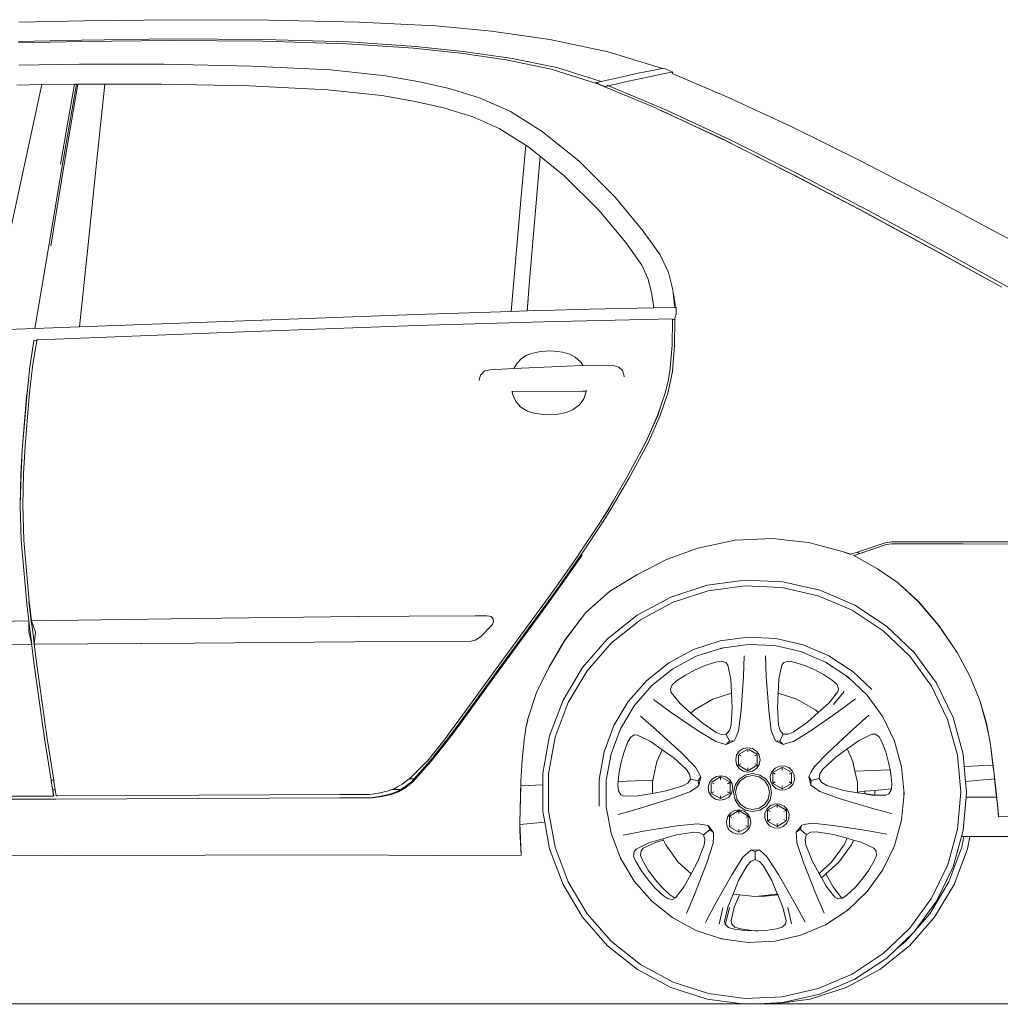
# Model space of a CAD drawing. Header units: inches. Extents: x 1987 to 3775, y 142 to 1299.
# Tile 27 of 50: x 2553 to 2613, y 1212 to 1272. Entities that reach past the tile are written whole.
import ezdxf

# ---------------------------------------------------------------- set-up
doc = ezdxf.new("R2010")
doc.units = ezdxf.units.IN
doc.header["$MEASUREMENT"] = 0
doc.layers.add('CAR', color=173, linetype='Continuous', lineweight=13)

# ---------------------------------------------------------------- blocks, each defined once
blk = doc.blocks.new('A$C476D423A')
at = {"layer": 'CAR'}
for p, q in [((8.727, 60.198), (4.7, 60.109)), ((14.224, 60.261), (8.727, 60.198)), ((20.022, 60.241), (14.224, 60.261)), ((25.549, 60.119), (20.022, 60.241)), ((30.234, 59.876), (25.549, 60.119)), ((33.653, 59.554), (30.234, 59.876)), ((14.042, 59.088), (8.567, 59.016)), ((19.71, 59.054), (14.042, 59.088)), ((37.212, 59.05), (33.653, 59.554)), ((8.567, 59.016), (4.675, 58.931)), ((4.684, 58.837), (8.567, 58.918)), ((8.567, 58.918), (14.024, 58.988)), ((14.024, 58.988), (19.653, 58.948)), ((19.653, 58.948), (24.816, 58.793)), ((24.913, 58.905), (19.71, 59.054)), ((24.816, 58.793), (28.874, 58.516)), ((28.994, 58.63), (24.913, 58.905)), ((28.874, 58.516), (31.757, 58.205)), ((31.919, 58.317), (28.994, 58.63)), ((40.784, 58.299), (37.212, 59.05)), ((31.757, 58.205), (34.552, 57.813)), ((34.805, 57.916), (31.919, 58.317)), ((37.655, 57.326), (34.805, 57.916)), ((44.125, 57.271), (40.784, 58.299)), ((8.428, 57.537), (4.719, 57.477)), ((13.612, 57.535), (8.428, 57.537)), ((18.959, 57.42), (13.612, 57.535)), ((23.778, 57.182), (18.959, 57.42)), ((34.552, 57.813), (37.311, 57.231)), ((40.363, 56.478), (37.655, 57.326)), ((44.125, 57.271), (44.193, 57.284)), ((44.193, 57.284), (44.748, 57.054)), ((23.778, 57.182), (23.78, 57.182)), ((27.178, 56.822), (23.78, 57.182)), ((27.26, 56.808), (27.178, 56.822)), ((27.26, 56.808), (29.136, 56.475)), ((37.311, 57.231), (40.082, 56.356)), ((40.363, 56.478), (41.482, 56.731)), ((41.482, 56.731), (42.639, 56.979)), ((43.201, 56.751), (42.042, 56.503)), ((42.639, 56.979), (43.49, 57.151)), ((44.049, 56.922), (43.201, 56.751)), ((43.49, 57.151), (44.015, 57.251)), ((44.015, 57.251), (44.125, 57.271)), ((44.571, 57.022), (44.049, 56.922)), ((44.748, 57.054), (44.571, 57.022)), ((44.748, 57.054), (44.708, 56.959)), ((48.156, 55.506), (44.708, 56.959)), ((4.575, 56.26), (6.121, 56.286)), ((5.048, 51.377), (6.121, 56.286)), ((6.121, 56.286), (8.114, 56.32)), ((7.258, 51.405), (8.114, 56.32)), ((7.382, 51.408), (8.228, 56.321)), ((7.486, 51.41), (8.319, 56.321)), ((8.114, 56.32), (8.125, 56.32)), ((8.228, 56.321), (8.125, 56.32)), ((8.228, 56.321), (8.319, 56.321)), ((8.319, 56.321), (8.319, 56.322)), ((8.319, 56.321), (9.975, 56.32)), ((9.975, 56.32), (9.461, 51.468)), ((13.433, 56.318), (9.975, 56.32)), ((18.81, 56.202), (13.433, 56.318)), ((23.62, 55.97), (18.81, 56.202)), ((29.23, 56.454), (29.136, 56.475)), ((29.23, 56.454), (31.057, 56.053)), ((40.026, 56.376), (40.036, 56.404)), ((40.036, 56.404), (40.363, 56.478)), ((40.036, 56.404), (40.073, 56.389)), ((40.073, 56.389), (40.128, 56.366)), ((40.082, 56.356), (40.128, 56.366)), ((40.133, 56.334), (40.082, 56.356)), ((40.128, 56.366), (40.184, 56.343)), ((40.199, 56.307), (40.133, 56.334)), ((40.184, 56.343), (40.25, 56.316)), ((40.25, 56.316), (40.199, 56.307)), ((40.381, 56.231), (40.199, 56.307)), ((40.25, 56.316), (40.428, 56.242)), ((40.381, 56.231), (40.428, 56.242)), ((40.581, 56.149), (40.381, 56.231)), ((40.428, 56.242), (40.549, 56.192)), ((40.524, 56.186), (40.549, 56.192)), ((40.585, 56.16), (40.524, 56.186)), ((40.549, 56.192), (40.59, 56.175)), ((40.585, 56.16), (40.581, 56.149)), ((40.733, 56.086), (40.581, 56.149)), ((40.59, 56.175), (40.585, 56.16)), ((40.737, 56.096), (40.586, 56.16)), ((40.784, 56.219), (40.59, 56.175)), ((42.617, 55.305), (40.733, 56.086)), ((40.737, 56.235), (40.751, 56.237)), ((42.617, 55.305), (40.737, 56.096)), ((40.751, 56.237), (40.751, 56.238)), ((40.751, 56.238), (40.766, 56.231)), ((40.766, 56.231), (40.792, 56.22)), ((40.792, 56.22), (40.793, 56.221)), ((42.042, 56.503), (40.793, 56.221)), ((40.793, 56.221), (40.906, 56.173)), ((40.906, 56.173), (44.321, 54.741)), ((23.62, 55.97), (26.925, 55.629)), ((26.925, 55.629), (28.871, 55.279)), ((32.903, 55.482), (31.057, 56.053)), ((34.764, 54.66), (32.903, 55.482)), ((52.038, 53.706), (48.156, 55.506)), ((28.871, 55.279), (30.732, 54.864)), ((43.687, 54.862), (42.617, 55.305)), ((30.732, 54.864), (32.028, 54.463)), ((32.028, 54.463), (32.458, 54.331)), ((32.458, 54.331), (34.125, 53.6)), ((34.81, 54.631), (34.764, 54.66)), ((34.81, 54.631), (36.742, 53.425)), ((43.837, 54.792), (43.687, 54.862)), ((44.086, 54.688), (43.837, 54.792)), ((47.681, 52.998), (43.837, 54.792)), ((48.005, 52.85), (44.086, 54.688)), ((44.321, 54.741), (48.257, 52.904)), ((56.247, 51.622), (52.038, 53.706)), ((34.125, 53.6), (35.943, 52.455)), ((36.743, 53.423), (36.742, 53.425)), ((36.743, 53.423), (36.77, 53.402)), ((36.77, 53.402), (38.986, 51.611)), ((35.74, 52.577), (35.451, 49.215)), ((35.74, 52.579), (35.74, 52.577)), ((35.943, 52.455), (38.069, 50.728)), ((51.953, 50.853), (47.681, 52.998)), ((52.18, 50.751), (48.005, 52.85)), ((48.257, 52.904), (52.453, 50.807)), ((36.622, 51.898), (36.001, 44.513)), ((36.622, 51.898), (36.622, 51.9)), ((3.974, 46.347), (5.048, 51.377)), ((6.536, 46.414), (7.382, 51.408)), ((6.664, 46.418), (7.486, 51.41)), ((9.461, 51.468), (8.945, 46.498)), ((38.986, 51.611), (41.223, 49.387)), ((60.742, 49.293), (56.247, 51.622)), ((38.069, 50.728), (40.218, 48.596)), ((56.177, 48.633), (51.953, 50.853)), ((56.509, 48.472), (52.18, 50.751)), ((52.453, 50.807), (56.803, 48.53)), ((34.846, 42.399), (35.451, 49.215)), ((40.218, 48.596), (39.664, 49.144)), ((42.94, 47.32), (41.223, 49.387)), ((65.48, 46.756), (60.742, 49.293)), ((40.218, 48.596), (41.87, 46.616)), ((60.459, 46.316), (56.177, 48.633)), ((60.892, 46.092), (56.509, 48.472)), ((56.803, 48.53), (61.203, 46.15)), ((42.94, 47.32), (43.97, 45.858)), ((8.945, 46.498), (8.428, 41.448)), ((41.87, 46.616), (41.872, 46.614)), ((41.872, 46.614), (42.855, 45.221)), ((5.69, 41.346), (6.536, 46.414)), ((44.06, 45.669), (43.97, 45.858)), ((44.313, 45.133), (43.97, 45.858)), ((64.706, 43.979), (60.459, 46.316)), ((64.706, 43.979), (60.892, 46.092)), ((61.203, 46.15), (65.546, 43.748)), ((42.855, 45.221), (43.231, 44.381)), ((44.313, 45.133), (44.483, 44.773)), ((44.483, 44.773), (44.755, 43.717)), ((35.826, 42.431), (36.001, 44.513)), ((43.231, 44.381), (43.471, 43.458)), ((43.471, 43.458), (43.585, 42.615)), ((44.778, 43.519), (44.755, 43.717)), ((44.778, 43.519), (44.778, 43.517)), ((44.778, 43.517), (44.786, 43.484)), ((44.879, 42.642), (44.778, 43.517)), ((44.786, 43.484), (44.805, 43.363)), ((64.904, 43.874), (64.706, 43.979)), ((35.826, 42.431), (35.885, 43.125)), ((44.89, 42.813), (44.805, 43.363)), ((44.805, 43.363), (44.882, 42.654)), ((44.891, 42.809), (44.89, 42.813)), ((44.891, 42.809), (44.89, 42.804)), ((17.371, 41.781), (29.043, 42.208)), ((34.846, 42.399), (29.043, 42.208)), ((35.826, 42.431), (34.846, 42.399)), ((36.816, 42.464), (35.826, 42.431)), ((36.816, 42.464), (39.658, 42.531)), ((43.585, 42.615), (39.658, 42.531)), ((44.879, 42.642), (43.585, 42.615)), ((44.884, 42.642), (44.879, 42.642)), ((44.89, 42.804), (44.882, 42.654)), ((44.882, 42.654), (44.884, 42.642)), ((44.884, 42.642), (44.887, 42.642)), ((44.896, 42.642), (44.887, 42.642)), ((44.89, 42.804), (44.896, 42.642)), ((44.947, 42.643), (44.896, 42.642)), ((44.946, 42.242), (44.949, 42.644)), ((44.946, 42.242), (44.947, 42.237)), ((44.947, 42.237), (44.946, 42.234)), ((44.946, 42.214), (44.946, 42.234)), ((44.949, 42.644), (44.947, 42.643)), ((17.366, 41.781), (8.428, 41.448)), ((17.371, 41.781), (17.366, 41.781)), ((36.828, 41.77), (29.046, 41.537)), ((44.723, 41.946), (36.828, 41.77)), ((44.722, 41.899), (44.703, 40.311)), ((44.722, 41.899), (44.723, 41.946)), ((44.722, 41.899), (44.882, 41.903)), ((44.863, 40.319), (44.882, 41.903)), ((44.882, 41.903), (44.883, 41.954)), ((44.937, 42.196), (44.883, 41.954)), ((2.9, 41.242), (5.69, 41.346)), ((8.428, 41.448), (5.69, 41.346)), ((17.378, 41.098), (5.883, 40.649)), ((29.046, 41.537), (17.378, 41.098)), ((5.621, 40.603), (5.383, 39.009)), ((5.541, 39.005), (5.796, 40.61)), ((5.621, 40.603), (5.628, 40.648)), ((5.621, 40.603), (5.796, 40.61)), ((5.628, 40.648), (5.626, 40.648)), ((5.796, 40.61), (5.803, 40.649)), ((5.883, 40.649), (5.803, 40.649)), ((35.766, 39.69), (36.087, 39.826)), ((36.087, 39.826), (36.646, 39.945)), ((36.646, 39.945), (37.275, 39.977)), ((37.275, 39.977), (38.008, 39.907)), ((38.008, 39.907), (38.438, 39.772)), ((44.703, 40.309), (44.57, 38.741)), ((44.703, 40.309), (44.703, 40.311)), ((44.73, 38.749), (44.863, 40.319)), ((35.018, 38.895), (35.211, 39.225)), ((35.211, 39.225), (35.493, 39.523)), ((35.493, 39.523), (35.766, 39.69)), ((38.438, 39.772), (38.769, 39.587)), ((38.769, 39.587), (39.114, 39.294)), ((39.114, 39.294), (39.241, 39.09)), ((5.183, 37.189), (5.383, 39.009)), ((5.205, 37.405), (5.381, 39.001)), ((5.365, 37.409), (5.541, 39.005)), ((5.381, 39.001), (5.383, 39.009)), ((32.969, 38.499), (33.203, 38.73)), ((33.203, 38.73), (33.538, 38.826)), ((33.538, 38.826), (35.018, 38.895)), ((35.018, 38.895), (39.194, 39.091)), ((39.194, 39.091), (39.241, 39.09)), ((39.241, 39.09), (41.171, 39.067)), ((41.171, 39.067), (41.438, 38.994)), ((41.438, 38.994), (41.671, 38.773)), ((41.671, 38.773), (41.773, 38.434)), ((44.533, 38.532), (44.57, 38.741)), ((44.533, 38.532), (44.571, 38.737)), ((44.571, 38.737), (44.57, 38.741)), ((44.73, 38.749), (44.637, 38.228)), ((32.894, 38.207), (32.969, 38.499)), ((32.894, 38.207), (32.894, 38.174)), ((41.772, 38.389), (41.773, 38.434)), ((44.283, 37.386), (44.477, 38.22)), ((44.443, 37.394), (44.637, 38.228)), ((44.477, 38.22), (44.533, 38.532)), ((5.179, 37.185), (5.205, 37.405)), ((5.339, 37.189), (5.365, 37.409)), ((34.911, 37.517), (34.912, 37.517)), ((34.943, 37.341), (34.912, 37.517)), ((34.945, 37.492), (39.24, 37.506)), ((39.24, 37.506), (39.437, 37.52)), ((39.47, 37.551), (39.299, 37.055)), ((43.977, 36.031), (44.443, 37.394)), ((44.283, 37.386), (44.042, 36.68)), ((4.924, 34.157), (5.183, 37.189)), ((4.924, 34.157), (5.158, 36.948)), ((5.084, 34.161), (5.318, 36.952)), ((5.158, 36.948), (5.179, 37.185)), ((5.318, 36.952), (5.339, 37.189)), ((35.147, 36.887), (34.943, 37.341)), ((35.449, 36.539), (35.147, 36.887)), ((39.299, 37.055), (39.038, 36.669)), ((35.857, 36.295), (35.449, 36.539)), ((36.245, 36.166), (35.857, 36.295)), ((38.232, 36.214), (37.719, 36.099)), ((38.654, 36.388), (38.232, 36.214)), ((39.038, 36.669), (38.654, 36.388)), ((43.817, 36.023), (44.042, 36.68)), ((43.823, 36.029), (44.042, 36.68)), ((36.69, 36.103), (36.245, 36.166)), ((37.241, 36.064), (36.69, 36.103)), ((37.719, 36.099), (37.241, 36.064)), ((43.078, 34.349), (43.817, 36.023)), ((43.079, 34.345), (43.823, 36.029)), ((43.238, 34.357), (43.977, 36.031)), ((4.833, 32.462), (4.913, 33.938)), ((4.843, 32.489), (4.913, 33.938)), ((4.924, 34.157), (4.913, 33.938)), ((4.993, 32.466), (5.084, 34.161)), ((41.894, 32.162), (43.078, 34.349)), ((41.894, 32.162), (43.079, 34.345)), ((42.054, 32.17), (43.238, 34.357)), ((4.792, 30.521), (4.843, 32.489)), ((4.792, 30.521), (4.833, 32.462)), ((4.952, 30.525), (4.993, 32.466)), ((40.959, 30.284), (42.054, 32.17)), ((41.894, 32.162), (41.114, 30.818)), ((40.799, 30.276), (41.114, 30.818)), ((40.803, 30.277), (41.114, 30.818)), ((4.843, 28.394), (4.792, 30.521)), ((5.003, 28.398), (4.952, 30.525)), ((40.424, 29.676), (40.803, 30.277)), ((40.424, 29.676), (40.799, 30.276)), ((40.529, 29.596), (40.959, 30.284)), ((40.367, 29.585), (38.963, 27.468)), ((39.123, 27.476), (40.529, 29.596)), ((40.367, 29.585), (40.369, 29.588)), ((40.369, 29.588), (40.424, 29.676)), ((4.843, 28.389), (4.843, 28.394)), ((4.843, 28.389), (5.189, 24.502)), ((5.336, 24.653), (5.003, 28.398)), ((46.274, 27.909), (48.563, 28.385)), ((46.275, 27.905), (48.563, 28.385)), ((48.563, 28.385), (50.883, 28.489)), ((48.563, 28.385), (48.566, 28.387)), ((48.566, 28.387), (50.883, 28.489)), ((50.883, 28.489), (50.885, 28.49)), ((50.883, 28.489), (51.919, 28.371)), ((50.885, 28.49), (51.919, 28.371)), ((51.919, 28.371), (53.058, 28.24)), ((44.358, 27.204), (46.274, 27.909)), ((44.358, 27.204), (46.275, 27.905)), ((53.058, 28.24), (55.056, 27.718)), ((57.821, 28.12), (55.852, 27.453)), ((57.757, 28.224), (56.051, 27.659)), ((57.815, 28.133), (56.226, 27.582)), ((57.757, 28.224), (58.171, 28.289)), ((58.167, 28.173), (57.815, 28.133)), ((58.171, 28.169), (57.821, 28.12)), ((62.535, 28.169), (58.167, 28.173)), ((68.663, 28.293), (58.171, 28.289)), ((62.535, 28.169), (58.171, 28.169)), ((66.909, 28.15), (62.535, 28.169)), ((66.907, 28.153), (62.535, 28.169)), ((38.959, 27.461), (37.5, 25.388)), ((37.66, 25.396), (39.123, 27.476)), ((39.203, 27.476), (37.74, 25.396)), ((38.959, 27.461), (38.962, 27.466)), ((38.962, 27.466), (38.963, 27.468)), ((42.543, 26.264), (44.355, 27.201)), ((44.355, 27.201), (44.358, 27.204)), ((55.056, 27.718), (55.642, 27.524)), ((55.056, 27.718), (55.643, 27.521)), ((55.642, 27.524), (56.032, 27.653)), ((55.643, 27.521), (55.642, 27.524)), ((55.826, 27.444), (55.823, 27.469)), ((55.823, 27.469), (55.852, 27.453)), ((55.852, 27.453), (55.826, 27.444)), ((55.827, 27.441), (55.826, 27.444)), ((55.826, 27.444), (55.829, 27.442)), ((55.829, 27.442), (55.827, 27.441)), ((55.829, 27.442), (57.285, 26.642)), ((56.209, 27.576), (55.852, 27.453)), ((56.032, 27.653), (56.048, 27.658)), ((56.032, 27.653), (56.209, 27.576)), ((56.051, 27.659), (56.048, 27.658)), ((56.048, 27.658), (56.223, 27.581)), ((56.226, 27.582), (56.051, 27.659)), ((56.223, 27.581), (56.209, 27.576)), ((56.226, 27.582), (56.223, 27.581)), ((57.285, 26.642), (58.506, 25.804)), ((40.878, 25.238), (42.543, 26.264)), ((49.155, 25.945), (46.845, 25.631)), ((51.483, 25.841), (49.155, 25.945)), ((36.405, 23.87), (37.5, 25.388)), ((36.565, 23.878), (37.66, 25.396)), ((37.74, 25.396), (36.645, 23.878)), ((46.845, 25.631), (44.629, 24.91)), ((46.923, 25.288), (49.17, 25.593)), ((49.17, 25.593), (51.435, 25.492)), ((51.435, 25.492), (53.646, 24.988)), ((53.755, 25.323), (51.483, 25.841)), ((55.899, 24.408), (53.755, 25.323)), ((58.506, 25.804), (58.643, 25.68)), ((58.643, 25.68), (59.803, 24.609)), ((58.643, 25.68), (59.813, 24.619)), ((39.419, 23.969), (40.878, 25.238)), ((44.629, 24.91), (42.576, 23.805)), ((44.767, 24.587), (46.923, 25.288)), ((53.646, 24.988), (55.731, 24.098)), ((5.316, 23.449), (5.189, 24.502)), ((5.309, 24.653), (5.306, 24.653)), ((5.481, 23.24), (5.306, 24.653)), ((5.346, 24.542), (5.309, 24.653)), ((5.309, 24.653), (5.336, 24.653)), ((5.346, 24.542), (5.336, 24.653)), ((5.349, 24.506), (5.346, 24.542)), ((5.477, 23.449), (5.349, 24.506)), ((42.77, 23.512), (44.767, 24.587)), ((57.844, 23.124), (55.899, 24.408)), ((59.803, 24.609), (61.043, 23.149)), ((59.813, 24.619), (61.049, 23.166)), ((15.467, 23.601), (5.477, 23.449)), ((15.468, 23.599), (5.477, 23.449)), ((25.475, 23.721), (15.467, 23.601)), ((25.471, 23.72), (15.468, 23.599)), ((28.599, 23.739), (25.471, 23.72)), ((28.599, 23.739), (25.475, 23.721)), ((32.646, 23.763), (28.599, 23.739)), ((33.363, 23.759), (32.646, 23.763)), ((33.363, 23.761), (32.646, 23.763)), ((33.513, 23.738), (33.363, 23.761)), ((33.513, 23.738), (33.363, 23.759)), ((33.513, 23.738), (33.521, 23.737)), ((33.626, 23.722), (33.521, 23.737)), ((33.737, 23.61), (33.626, 23.722)), ((33.762, 23.406), (33.737, 23.61)), ((33.771, 23.409), (33.75, 23.539)), ((34.263, 20.961), (36.405, 23.87)), ((34.423, 20.969), (36.565, 23.878)), ((36.645, 23.878), (34.503, 20.969)), ((38.121, 22.249), (39.417, 23.969)), ((38.121, 22.249), (39.419, 23.969)), ((38.131, 22.249), (39.419, 23.969)), ((39.419, 23.969), (39.417, 23.969)), ((42.576, 23.805), (40.754, 22.352)), ((55.731, 24.098), (57.624, 22.849)), ((5.315, 23.449), (-11.157, 23.193)), ((5.316, 23.449), (5.315, 23.449)), ((5.316, 23.449), (5.395, 22.798)), ((5.317, 23.398), (5.316, 23.449)), ((5.321, 22.754), (5.317, 23.398)), ((5.475, 23.449), (5.477, 23.449)), ((5.475, 23.449), (5.49, 23.322)), ((5.477, 23.449), (5.714, 22.749)), ((5.48, 23.233), (5.481, 23.24)), ((5.482, 23.229), (5.48, 23.233)), ((5.483, 23.233), (5.481, 23.24)), ((5.482, 23.229), (5.483, 23.233)), ((5.502, 23.229), (5.482, 23.229)), ((5.483, 23.233), (5.49, 23.322)), ((5.501, 23.233), (5.483, 23.233)), ((5.49, 23.322), (5.501, 23.233)), ((5.501, 23.233), (5.502, 23.229)), ((5.502, 23.229), (5.577, 22.622)), ((32.992, 22.502), (33.718, 23.229)), ((33.718, 23.229), (33.762, 23.406)), ((33.752, 23.34), (33.771, 23.409)), ((40.998, 22.097), (42.77, 23.512)), ((59.529, 21.514), (57.844, 23.124)), ((61.043, 23.149), (62.157, 21.52)), ((61.043, 23.149), (62.162, 21.511)), ((61.049, 23.166), (62.157, 21.52)), ((5.489, 22.025), (5.321, 22.754)), ((5.49, 22.025), (5.395, 22.798)), ((5.487, 22.043), (5.395, 22.798)), ((5.649, 22.029), (5.577, 22.622)), ((5.577, 22.622), (5.649, 22.037)), ((5.714, 22.749), (5.649, 22.037)), ((32.671, 22.274), (32.992, 22.502)), ((32.675, 22.273), (32.992, 22.502)), ((40.754, 22.352), (39.221, 20.596)), ((49.344, 22.451), (47.643, 22.22)), ((51.06, 22.374), (49.344, 22.451)), ((52.734, 21.992), (51.06, 22.374)), ((57.624, 22.849), (59.263, 21.283)), ((-11.016, 21.889), (5.489, 22.025)), ((5.489, 22.025), (5.498, 21.946)), ((5.49, 22.025), (5.489, 22.025)), ((5.524, 21.738), (5.498, 21.946)), ((5.66, 20.606), (5.524, 21.738)), ((5.663, 20.609), (5.524, 21.738)), ((5.649, 22.029), (15.429, 22.084)), ((5.649, 22.037), (5.649, 22.029)), ((5.649, 22.029), (5.651, 22.025)), ((5.82, 20.61), (5.649, 22.029)), ((5.651, 22.025), (5.714, 22.026)), ((15.427, 22.081), (5.729, 22.026)), ((15.427, 22.081), (25.275, 22.161)), ((15.429, 22.084), (25.274, 22.165)), ((25.274, 22.165), (32.399, 22.206)), ((25.275, 22.161), (32.399, 22.206)), ((32.399, 22.206), (32.568, 22.248)), ((32.568, 22.248), (32.671, 22.274)), ((32.568, 22.248), (32.675, 22.273)), ((37.153, 20.586), (38.121, 22.249)), ((37.155, 20.585), (38.131, 22.249)), ((39.506, 20.389), (40.998, 22.097)), ((47.643, 22.22), (46.009, 21.69)), ((47.742, 21.786), (46.184, 21.28)), ((47.855, 21.789), (47.651, 21.744)), ((49.364, 22.006), (47.742, 21.786)), ((51, 21.932), (49.364, 22.006)), ((52.596, 21.568), (51, 21.932)), ((54.313, 21.317), (52.734, 21.992)), ((46.009, 21.69), (44.497, 20.876)), ((46.184, 21.28), (44.742, 20.504)), ((49.073, 20.044), (49.13, 21.315)), ((50.419, 21.315), (50.475, 20.044)), ((54.102, 20.924), (52.596, 21.568)), ((55.735, 20.378), (54.313, 21.317)), ((59.263, 21.283), (60.596, 19.449)), ((60.899, 19.629), (59.529, 21.514)), ((62.157, 21.52), (62.162, 21.511)), ((62.162, 21.511), (62.935, 20.065)), ((6.125, 17.265), (5.66, 20.606)), ((6.125, 17.265), (5.663, 20.609)), ((6.285, 17.269), (5.82, 20.61)), ((31.704, 17.448), (34.263, 20.961)), ((31.864, 17.456), (34.423, 20.969)), ((34.503, 20.969), (31.944, 17.456)), ((36.402, 19.073), (37.153, 20.586)), ((36.402, 19.073), (37.155, 20.585)), ((39.221, 20.596), (38.026, 18.595)), ((44.497, 20.876), (43.154, 19.805)), ((44.742, 20.504), (43.462, 19.483)), ((46.116, 20.452), (46.737, 20.723)), ((46.737, 20.723), (47.365, 20.925)), ((47.365, 20.925), (47.724, 20.982)), ((47.724, 20.982), (47.988, 20.895)), ((47.988, 20.895), (48.112, 20.733)), ((48.112, 20.733), (48.298, 19.884)), ((51.248, 19.886), (51.434, 20.735)), ((51.434, 20.735), (51.558, 20.897)), ((51.558, 20.897), (51.822, 20.984)), ((51.822, 20.984), (52.181, 20.927)), ((52.181, 20.927), (52.809, 20.725)), ((52.809, 20.725), (53.407, 20.465)), ((55.469, 20.022), (54.102, 20.924)), ((38.344, 18.442), (39.506, 20.389)), ((44.97, 19.768), (45.519, 20.134)), ((45.519, 20.134), (46.116, 20.452)), ((48.927, 17.978), (49.073, 20.044)), ((50.475, 20.044), (50.622, 17.978)), ((53.407, 20.465), (53.984, 20.162)), ((53.984, 20.162), (54.536, 19.8)), ((55.525, 19.95), (55.38, 20.066)), ((56.652, 18.891), (55.469, 20.022)), ((55.746, 20.371), (55.735, 20.378)), ((56.928, 19.241), (55.746, 20.371)), ((62.935, 20.065), (62.994, 19.924)), ((62.994, 19.924), (63.543, 18.569)), ((62.994, 19.924), (63.553, 18.571)), ((43.154, 19.805), (42.024, 18.512)), ((43.462, 19.483), (42.385, 18.25)), ((44.606, 19.262), (44.702, 19.523)), ((44.702, 19.523), (44.97, 19.768)), ((48.298, 19.884), (48.345, 19.02)), ((51.201, 19.023), (51.248, 19.886)), ((54.536, 19.8), (54.805, 19.556)), ((54.805, 19.556), (54.903, 19.296)), ((54.903, 19.296), (54.854, 19.097)), ((60.596, 19.449), (61.58, 17.406)), ((61.911, 17.529), (60.899, 19.629)), ((36.402, 19.073), (35.881, 17.451)), ((44.656, 19.063), (44.606, 19.262)), ((45.205, 18.39), (44.656, 19.063)), ((47.211, 18.652), (48.345, 19.02)), ((48.345, 19.02), (48.393, 18.128)), ((51.153, 18.13), (51.201, 19.023)), ((51.201, 19.023), (52.344, 18.652)), ((54.854, 19.097), (54.309, 18.42)), ((55.234, 19.116), (54.593, 18.319)), ((57.615, 17.566), (56.652, 18.891)), ((38.026, 18.595), (37.207, 16.412)), ((37.547, 16.319), (38.344, 18.442)), ((42.024, 18.512), (41.144, 17.038)), ((42.385, 18.25), (41.545, 16.844)), ((43.567, 18.628), (44.598, 17.883)), ((45.863, 17.807), (45.205, 18.39)), ((46.069, 17.992), (47.211, 18.652)), ((48.393, 18.128), (48.319, 17.063)), ((51.227, 17.065), (51.153, 18.13)), ((52.344, 18.652), (53.486, 17.992)), ((54.309, 18.42), (53.659, 17.836)), ((54.917, 17.918), (55.942, 18.67)), ((63.543, 18.569), (63.943, 17.169)), ((63.553, 18.571), (63.95, 17.177)), ((43.726, 16.784), (42.766, 17.618)), ((44.598, 17.883), (46.307, 16.713)), ((45.863, 17.807), (46.069, 17.992)), ((46.522, 17.224), (45.863, 17.807)), ((48.772, 16.725), (48.927, 17.978)), ((50.622, 17.978), (50.777, 16.725)), ((53.659, 17.836), (53.001, 17.245)), ((53.215, 16.736), (54.917, 17.918)), ((53.486, 17.992), (53.659, 17.836)), ((56.75, 17.666), (55.796, 16.825)), ((58.325, 16.091), (57.615, 17.566)), ((62.531, 15.283), (61.911, 17.529)), ((6.125, 17.265), (6.129, 17.236)), ((6.223, 16.709), (6.129, 17.236)), ((6.135, 17.189), (6.129, 17.236)), ((6.214, 16.7), (6.135, 17.189)), ((6.295, 17.193), (6.285, 17.269)), ((6.374, 16.704), (6.295, 17.193)), ((31.704, 17.448), (31.258, 16.837)), ((31.864, 17.456), (31.418, 16.845)), ((31.944, 17.456), (31.498, 16.845)), ((35.679, 16.404), (35.755, 16.886)), ((35.755, 16.886), (35.881, 17.451)), ((35.755, 16.886), (35.863, 17.393)), ((35.863, 17.393), (35.881, 17.451)), ((41.144, 17.038), (40.54, 15.43)), ((41.608, 16.926), (41.523, 16.752)), ((47.402, 16.62), (46.522, 17.224)), ((48.319, 17.063), (48.217, 16.74)), ((51.329, 16.743), (51.227, 17.065)), ((53.001, 17.245), (52.125, 16.635)), ((61.58, 17.406), (62.184, 15.22)), ((63.943, 17.169), (64.083, 16.529)), ((63.95, 17.177), (63.975, 17.084)), ((63.975, 17.084), (64.091, 16.529)), ((6.278, 16.216), (6.214, 16.7)), ((6.303, 16.129), (6.223, 16.709)), ((6.438, 16.22), (6.374, 16.704)), ((30.829, 16.253), (30.887, 16.336)), ((30.835, 16.249), (31.226, 16.794)), ((30.887, 16.336), (31.226, 16.794)), ((30.989, 16.261), (31.047, 16.344)), ((31.047, 16.344), (31.418, 16.845)), ((31.127, 16.344), (31.069, 16.261)), ((31.498, 16.845), (31.127, 16.344)), ((31.226, 16.794), (31.255, 16.833)), ((31.255, 16.833), (31.258, 16.837)), ((35.52, 14.949), (35.663, 16.325)), ((35.52, 14.949), (35.667, 16.325)), ((35.663, 16.325), (35.679, 16.404)), ((35.667, 16.325), (35.679, 16.404)), ((37.207, 16.412), (36.792, 14.119)), ((37.143, 14.088), (37.547, 16.319)), ((41.545, 16.844), (40.97, 15.311)), ((41.975, 15.994), (42.153, 16.31)), ((42.153, 16.31), (42.385, 16.463)), ((42.385, 16.463), (42.59, 16.459)), ((42.59, 16.459), (43.37, 16.078)), ((45.254, 15.385), (43.726, 16.784)), ((46.307, 16.713), (47.385, 16.055)), ((47.718, 16.5), (47.402, 16.62)), ((48.02, 16.511), (47.718, 16.5)), ((48.217, 16.74), (48.02, 16.511)), ((48.231, 16.076), (48.02, 16.511)), ((48.513, 16.113), (48.622, 16.346)), ((48.622, 16.346), (48.772, 16.725)), ((50.777, 16.725), (50.927, 16.346)), ((50.927, 16.346), (51.036, 16.113)), ((51.516, 16.517), (51.307, 16.081)), ((51.516, 16.517), (51.329, 16.743)), ((51.809, 16.513), (51.516, 16.517)), ((52.125, 16.635), (51.809, 16.513)), ((52.142, 16.072), (53.215, 16.736)), ((55.796, 16.825), (54.278, 15.416)), ((56.157, 16.121), (56.934, 16.508)), ((56.934, 16.508), (57.139, 16.513)), ((57.139, 16.513), (57.373, 16.362)), ((57.373, 16.362), (57.553, 16.047)), ((64.083, 16.529), (64.203, 15.889)), ((64.091, 16.529), (64.187, 16.009)), ((6.293, 16.126), (6.278, 16.216)), ((6.678, 13.689), (6.293, 16.126)), ((6.678, 13.689), (6.303, 16.129)), ((6.453, 16.13), (6.438, 16.22)), ((6.838, 13.689), (6.453, 16.13)), ((29.852, 15.016), (30.829, 16.253)), ((30.835, 16.249), (29.852, 15.016)), ((29.898, 14.879), (30.989, 16.261)), ((31.069, 16.261), (29.978, 14.879)), ((41.743, 15.376), (41.975, 15.994)), ((43.37, 16.078), (44.099, 15.561)), ((47.385, 16.055), (47.776, 15.937)), ((47.776, 15.937), (48.026, 15.877)), ((48.026, 15.877), (48.513, 16.113)), ((48.026, 15.877), (48.231, 16.076)), ((48.231, 16.076), (48.513, 16.113)), ((49.352, 15.684), (49.065, 15.627)), ((49.639, 15.627), (49.352, 15.684)), ((51.036, 16.113), (51.307, 16.081)), ((51.036, 16.113), (51.503, 15.889)), ((51.307, 16.081), (51.503, 15.889)), ((51.503, 15.889), (51.752, 15.951)), ((51.752, 15.951), (52.142, 16.072)), ((55.437, 15.604), (56.157, 16.121)), ((57.553, 16.047), (57.789, 15.43)), ((58.761, 14.512), (58.325, 16.091)), ((64.187, 16.009), (64.199, 15.919)), ((64.203, 15.889), (64.199, 15.919)), ((64.203, 15.889), (64.412, 14.231)), ((64.203, 15.889), (64.357, 14.606)), ((40.54, 15.43), (40.234, 13.74)), ((40.97, 15.311), (40.677, 13.7)), ((41.569, 14.722), (41.743, 15.376)), ((43.776, 14.837), (44.099, 15.561)), ((44.099, 15.561), (44.805, 15.06)), ((46.139, 14.485), (45.254, 15.385)), ((48.658, 15.221), (48.601, 14.933)), ((48.821, 15.464), (48.658, 15.221)), ((48.771, 14.606), (48.771, 15.234)), ((48.786, 15.262), (48.925, 15.182)), ((49.276, 15.562), (48.815, 15.297)), ((49.065, 15.627), (48.821, 15.464)), ((49.347, 15.58), (49.347, 15.425)), ((49.898, 15.285), (49.413, 15.565)), ((49.883, 15.464), (49.639, 15.627)), ((49.915, 15.266), (49.768, 15.182)), ((50.045, 15.221), (49.883, 15.464)), ((49.923, 14.606), (49.923, 15.253)), ((50.103, 14.933), (50.045, 15.221)), ((54.278, 15.416), (53.399, 14.51)), ((53.946, 14.369), (54.729, 15.094)), ((54.729, 15.094), (55.437, 15.604)), ((55.437, 15.604), (55.779, 14.837)), ((57.789, 15.43), (57.967, 14.777)), ((62.184, 15.22), (62.387, 12.962)), ((62.599, 14.53), (62.531, 15.283)), ((28.652, 13.799), (29.738, 14.871)), ((29.978, 14.879), (28.832, 13.599)), ((28.908, 13.773), (29.898, 14.879)), ((29.738, 14.871), (29.739, 14.873)), ((29.852, 15.016), (29.739, 14.873)), ((35.481, 14.25), (35.52, 14.949)), ((41.446, 14.056), (41.569, 14.722)), ((43.535, 13.7), (43.776, 14.837)), ((44.805, 15.06), (45.593, 14.34)), ((46.343, 14.132), (46.139, 14.485)), ((48.601, 14.933), (48.658, 14.646)), ((48.658, 14.646), (48.821, 14.403)), ((48.771, 14.606), (48.925, 14.695)), ((48.771, 14.606), (49.347, 14.273)), ((49.347, 14.273), (49.923, 14.606)), ((49.923, 14.606), (49.768, 14.695)), ((49.883, 14.403), (50.045, 14.646)), ((50.045, 14.646), (50.103, 14.933)), ((51.424, 14.477), (50.874, 14.16)), ((51.277, 14.555), (51.011, 14.431)), ((51.569, 14.568), (51.277, 14.555)), ((51.45, 14.479), (51.45, 14.314)), ((51.999, 14.175), (51.479, 14.476)), ((51.845, 14.468), (51.569, 14.568)), ((53.399, 14.51), (53.197, 14.155)), ((55.779, 14.837), (55.906, 14.239)), ((57.967, 14.777), (58.052, 14.332)), ((58.908, 12.881), (58.761, 14.512)), ((64.357, 14.606), (62.599, 14.53)), ((62.682, 13.605), (62.599, 14.53)), ((64.357, 14.606), (64.403, 14.229)), ((35.449, 13.677), (35.481, 14.25)), ((35.451, 13.681), (35.481, 14.25)), ((36.792, 14.119), (36.792, 13.407)), ((37.143, 11.82), (37.143, 14.088)), ((41.409, 13.608), (41.446, 14.056)), ((45.593, 14.34), (45.782, 14.06)), ((45.782, 14.06), (45.84, 13.763)), ((46.311, 13.657), (46.458, 13.902)), ((46.339, 13.373), (46.458, 13.902)), ((46.458, 13.902), (46.343, 14.132)), ((47.674, 13.894), (47.163, 13.598)), ((47.425, 13.926), (47.173, 13.777)), ((47.716, 13.966), (47.425, 13.926)), ((47.68, 13.895), (47.68, 13.719)), ((48.256, 13.564), (47.682, 13.895)), ((47.999, 13.893), (47.716, 13.966)), ((48.233, 13.716), (47.999, 13.893)), ((48.813, 13.757), (49.191, 14.009)), ((48.821, 14.403), (49.065, 14.24)), ((49.238, 13.896), (48.9, 13.67)), ((49.065, 14.24), (49.352, 14.183)), ((49.191, 14.009), (49.636, 14.098)), ((49.636, 13.975), (49.238, 13.896)), ((49.347, 14.451), (49.347, 14.273)), ((49.352, 14.183), (49.639, 14.24)), ((49.636, 14.098), (50.082, 14.009)), ((50.035, 13.896), (49.636, 13.975)), ((49.639, 14.24), (49.883, 14.403)), ((50.372, 13.67), (50.035, 13.896)), ((50.082, 14.009), (50.459, 13.757)), ((50.814, 14.214), (50.714, 13.939)), ((50.714, 13.939), (50.727, 13.647)), ((51.011, 14.431), (50.814, 14.214)), ((50.874, 14.16), (51.028, 14.07)), ((50.874, 13.494), (50.874, 14.16)), ((52.061, 14.271), (51.845, 14.468)), ((52.013, 14.152), (51.872, 14.07)), ((52.026, 13.494), (52.026, 14.118)), ((52.185, 14.005), (52.061, 14.271)), ((52.198, 13.713), (52.185, 14.005)), ((53.197, 14.155), (53.084, 13.924)), ((53.084, 13.924), (53.232, 13.681)), ((53.084, 13.924), (53.206, 13.397)), ((53.703, 13.79), (53.759, 14.087)), ((53.759, 14.087), (53.946, 14.369)), ((58.052, 14.332), (55.906, 14.239)), ((55.906, 14.239), (56.053, 13.547)), ((58.052, 14.332), (58.094, 14.112)), ((58.094, 14.112), (58.153, 13.455)), ((64.403, 14.229), (64.454, 13.775)), ((64.412, 14.231), (64.571, 12.81)), ((6.838, 13.689), (6.678, 13.689)), ((6.691, 13.605), (6.678, 13.689)), ((6.691, 13.605), (6.761, 13.179)), ((6.851, 13.609), (6.838, 13.689)), ((6.935, 13.1), (6.851, 13.609)), ((27.718, 13.188), (27.889, 13.286)), ((27.719, 13.185), (27.889, 13.286)), ((28.18, 13.454), (27.889, 13.286)), ((28.086, 13.123), (28.328, 13.27)), ((28.18, 13.454), (28.615, 13.772)), ((28.328, 13.27), (28.752, 13.599)), ((28.832, 13.599), (28.4, 13.254)), ((28.615, 13.772), (28.652, 13.799)), ((28.908, 13.773), (28.615, 13.772)), ((28.752, 13.599), (28.908, 13.773)), ((35.398, 11.87), (35.449, 13.677)), ((35.398, 11.87), (35.441, 13.348)), ((35.441, 13.348), (35.451, 13.681)), ((36.792, 13.407), (35.441, 13.348)), ((35.451, 13.681), (35.449, 13.677)), ((36.792, 13.407), (36.792, 11.788)), ((40.234, 12.099), (40.234, 13.74)), ((40.677, 13.7), (40.677, 12.063)), ((41.392, 13.398), (41.409, 13.608)), ((41.418, 13.036), (41.392, 13.398)), ((43.535, 13.7), (41.409, 13.608)), ((43.502, 13.547), (43.535, 13.7)), ((43.502, 13.547), (43.502, 12.882)), ((45.37, 13.346), (44.35, 13.032)), ((45.661, 13.519), (45.37, 13.346)), ((45.84, 13.763), (45.661, 13.519)), ((46.311, 13.657), (45.84, 13.763)), ((46.137, 13.214), (46.339, 13.373)), ((46.339, 13.373), (46.311, 13.657)), ((46.996, 13.543), (46.923, 13.26)), ((47.173, 13.777), (46.996, 13.543)), ((47.104, 12.926), (47.104, 13.515)), ((47.124, 13.552), (47.258, 13.475)), ((48.256, 13.564), (48.101, 13.475)), ((48.381, 13.464), (48.233, 13.716)), ((48.256, 12.899), (48.256, 13.564)), ((48.422, 13.174), (48.381, 13.464)), ((48.472, 12.934), (48.56, 13.379)), ((48.56, 13.379), (48.813, 13.757)), ((48.674, 13.332), (48.595, 12.934)), ((48.9, 13.67), (48.674, 13.332)), ((50.598, 13.332), (50.372, 13.67)), ((50.459, 13.757), (50.712, 13.379)), ((50.677, 12.934), (50.598, 13.332)), ((50.712, 13.379), (50.8, 12.934)), ((50.727, 13.647), (50.851, 13.381)), ((50.851, 13.381), (51.067, 13.184)), ((50.874, 13.494), (51.028, 13.583)), ((50.874, 13.494), (51.45, 13.162)), ((51.45, 13.162), (52.026, 13.494)), ((51.45, 13.34), (51.45, 13.162)), ((52.026, 13.494), (51.872, 13.583)), ((51.901, 13.221), (52.098, 13.437)), ((52.098, 13.437), (52.198, 13.713)), ((53.232, 13.681), (53.206, 13.397)), ((53.206, 13.397), (53.409, 13.239)), ((53.232, 13.681), (53.703, 13.79)), ((53.884, 13.547), (53.703, 13.79)), ((54.176, 13.376), (53.884, 13.547)), ((55.198, 13.069), (54.176, 13.376)), ((56.053, 12.924), (56.053, 13.547)), ((58.153, 13.455), (58.135, 13.169)), ((62.682, 13.605), (64.454, 13.775)), ((62.74, 12.962), (62.682, 13.605)), ((64.454, 13.775), (64.581, 12.649)), ((6.836, 12.725), (-34.091, 12.729)), ((6.836, 12.725), (6.761, 13.179)), ((6.775, 13.1), (6.761, 13.179)), ((6.935, 13.1), (6.775, 13.1)), ((6.843, 12.729), (6.775, 13.1)), ((6.836, 12.725), (6.843, 12.729)), ((6.996, 12.729), (6.935, 13.1)), ((6.996, 12.729), (7.076, 12.729)), ((7.076, 12.729), (24.356, 12.809)), ((24.356, 12.809), (26.205, 12.822)), ((26.205, 12.822), (26.72, 12.892)), ((26.896, 12.72), (26.363, 12.629)), ((26.96, 12.692), (26.365, 12.622)), ((26.72, 12.892), (27.258, 13.023)), ((26.896, 12.72), (27.426, 12.847)), ((27.498, 12.823), (26.96, 12.692)), ((27.258, 13.023), (27.718, 13.188)), ((27.258, 13.023), (27.54, 13.122)), ((27.426, 12.847), (27.89, 13.004)), ((27.958, 12.988), (27.498, 12.823)), ((27.54, 13.122), (27.719, 13.185)), ((28.086, 13.123), (27.54, 13.122)), ((27.89, 13.004), (28.086, 13.123)), ((28.4, 13.254), (27.958, 12.988)), ((41.563, 12.798), (41.418, 13.036)), ((41.749, 12.714), (41.563, 12.798)), ((42.618, 12.726), (41.749, 12.714)), ((43.502, 12.882), (42.618, 12.726)), ((44.35, 13.032), (43.502, 12.882)), ((44.617, 12.546), (45.802, 12.982)), ((45.802, 12.982), (46.137, 13.214)), ((46.923, 13.26), (46.963, 12.97)), ((46.963, 12.97), (47.112, 12.717)), ((47.112, 12.717), (47.346, 12.541)), ((47.113, 12.904), (47.258, 12.988)), ((47.125, 12.887), (47.68, 12.566)), ((47.68, 12.566), (48.256, 12.899)), ((47.68, 12.745), (47.68, 12.566)), ((48.256, 12.899), (48.101, 12.988)), ((48.172, 12.656), (48.348, 12.89)), ((48.348, 12.89), (48.422, 13.174)), ((48.56, 12.488), (48.472, 12.934)), ((48.595, 12.934), (48.635, 12.728)), ((48.636, 12.726), (48.635, 12.728)), ((48.643, 12.69), (48.642, 12.694)), ((48.643, 12.69), (48.674, 12.535)), ((50.598, 12.535), (50.677, 12.934)), ((50.8, 12.934), (50.712, 12.488)), ((51.067, 13.184), (51.343, 13.084)), ((51.343, 13.084), (51.635, 13.097)), ((51.635, 13.097), (51.901, 13.221)), ((53.409, 13.239), (53.746, 13.009)), ((53.746, 13.009), (54.934, 12.582)), ((56.053, 12.924), (55.198, 13.069)), ((56.499, 13.012), (56.053, 12.969)), ((56.499, 12.848), (56.053, 12.924)), ((57.123, 13.072), (56.499, 13.012)), ((56.499, 12.848), (56.499, 13.012)), ((56.499, 12.882), (57.114, 12.773)), ((56.932, 12.775), (56.499, 12.848)), ((57.114, 12.773), (56.932, 12.775)), ((57.123, 12.773), (57.114, 12.773)), ((57.123, 13.072), (58.135, 13.169)), ((57.123, 12.773), (57.123, 13.072)), ((57.801, 12.769), (57.123, 12.773)), ((57.987, 12.854), (57.801, 12.769)), ((58.13, 13.093), (57.987, 12.854)), ((58.135, 13.169), (58.13, 13.093)), ((58.761, 11.251), (58.908, 12.881)), ((58.888, 12.796), (58.889, 12.96)), ((62.387, 12.962), (62.184, 10.704)), ((62.712, 12.649), (62.74, 12.962)), ((64.571, 12.81), (64.635, 12.174)), ((-34.017, 12.529), (6.963, 12.529)), ((6.963, 12.529), (15.657, 12.569)), ((15.663, 12.569), (15.657, 12.569)), ((15.663, 12.569), (24.356, 12.609)), ((24.356, 12.609), (24.363, 12.609)), ((24.375, 12.61), (24.363, 12.609)), ((26.363, 12.629), (24.375, 12.61)), ((26.365, 12.622), (24.375, 12.61)), ((40.677, 12.063), (40.97, 10.452)), ((42.638, 11.935), (44.617, 12.546)), ((47.346, 12.541), (47.629, 12.467)), ((47.629, 12.467), (47.919, 12.508)), ((47.919, 12.508), (48.172, 12.656)), ((48.813, 12.11), (48.56, 12.488)), ((48.674, 12.535), (48.9, 12.197)), ((49.191, 11.858), (48.813, 12.11)), ((48.9, 12.197), (49.238, 11.972)), ((50.035, 11.972), (50.372, 12.197)), ((50.459, 12.11), (50.082, 11.858)), ((50.372, 12.197), (50.598, 12.535)), ((50.712, 12.488), (50.459, 12.11)), ((50.737, 12.143), (50.52, 11.946)), ((51.133, 12.19), (50.557, 11.858)), ((51.012, 12.242), (50.737, 12.143)), ((51.305, 12.229), (51.012, 12.242)), ((51.698, 11.864), (51.133, 12.19)), ((51.133, 12.19), (51.133, 12.012)), ((51.57, 12.104), (51.305, 12.229)), ((51.767, 11.887), (51.57, 12.104)), ((54.934, 12.582), (56.917, 11.983)), ((62.532, 10.64), (62.712, 12.649)), ((62.712, 12.649), (64.581, 12.649)), ((64.581, 12.649), (64.612, 12.373)), ((64.612, 12.373), (64.627, 12.222)), ((64.612, 12.373), (64.635, 12.174)), ((64.627, 12.222), (64.694, 11.444)), ((64.627, 12.222), (64.693, 11.564)), ((64.635, 12.174), (64.693, 11.564)), ((35.385, 11.088), (35.398, 11.87)), ((36.792, 11.788), (36.911, 11.133)), ((37.548, 9.589), (37.143, 11.82)), ((41.413, 11.591), (42.638, 11.935)), ((48.11, 11.47), (48.031, 11.188)), ((48.291, 11.7), (48.11, 11.47)), ((48.791, 11.833), (48.215, 11.5)), ((48.215, 11.5), (48.369, 11.411)), ((48.215, 10.835), (48.215, 11.5)), ((48.546, 11.844), (48.291, 11.7)), ((48.837, 11.88), (48.546, 11.844)), ((49.367, 11.5), (48.791, 11.833)), ((48.791, 11.833), (48.791, 11.655)), ((49.119, 11.801), (48.837, 11.88)), ((49.349, 11.62), (49.119, 11.801)), ((49.636, 11.769), (49.191, 11.858)), ((49.367, 11.5), (49.213, 11.411)), ((49.238, 11.972), (49.636, 11.892)), ((49.493, 11.365), (49.349, 11.62)), ((49.367, 10.835), (49.367, 11.5)), ((49.636, 11.892), (50.035, 11.972)), ((50.082, 11.858), (49.636, 11.769)), ((50.395, 11.681), (50.382, 11.389)), ((50.52, 11.946), (50.395, 11.681)), ((50.557, 11.858), (50.711, 11.768)), ((50.557, 11.192), (50.557, 11.858)), ((51.705, 11.856), (51.554, 11.768)), ((51.709, 11.233), (51.709, 11.849)), ((51.866, 11.612), (51.767, 11.887)), ((51.852, 11.319), (51.866, 11.612)), ((56.917, 11.983), (58.144, 11.648)), ((64.693, 11.564), (64.699, 11.472)), ((64.694, 11.444), (65.91, 11.523)), ((64.699, 11.472), (64.694, 11.444)), ((35.381, 10.864), (35.385, 11.088)), ((35.385, 10.563), (35.381, 10.864)), ((35.387, 10.987), (35.385, 11.088)), ((35.387, 10.987), (36.911, 11.133)), ((35.387, 10.987), (35.393, 10.653)), ((36.911, 11.133), (37.209, 9.495)), ((45.002, 10.896), (42.956, 10.569)), ((46.257, 11.03), (45.002, 10.896)), ((46.661, 10.97), (46.257, 11.03)), ((46.912, 10.917), (46.661, 10.97)), ((47.013, 10.65), (46.912, 10.917)), ((47.252, 10.496), (46.912, 10.917)), ((48.031, 11.188), (48.066, 10.897)), ((48.066, 10.897), (48.21, 10.642)), ((48.215, 10.835), (48.369, 10.924)), ((49.367, 10.835), (49.213, 10.924)), ((49.45, 10.792), (49.528, 11.074)), ((49.528, 11.074), (49.493, 11.365)), ((50.382, 11.389), (50.481, 11.113)), ((50.481, 11.113), (50.678, 10.896)), ((50.557, 11.192), (50.711, 11.281)), ((50.557, 11.192), (51.133, 10.86)), ((50.678, 10.896), (50.943, 10.772)), ((51.133, 10.86), (51.678, 11.175)), ((51.133, 11.038), (51.133, 10.86)), ((51.235, 10.758), (51.511, 10.857)), ((51.511, 10.857), (51.728, 11.054)), ((51.695, 11.2), (51.554, 11.281)), ((51.728, 11.054), (51.852, 11.319)), ((52.65, 10.936), (52.313, 10.513)), ((52.65, 10.936), (52.551, 10.669)), ((52.901, 10.991), (52.65, 10.936)), ((53.304, 11.054), (52.901, 10.991)), ((54.561, 10.929), (53.304, 11.054)), ((56.608, 10.616), (54.561, 10.929)), ((58.325, 9.672), (58.761, 11.251)), ((35.402, 10.204), (35.385, 10.563)), ((35.393, 10.653), (35.414, 10.111)), ((35.402, 10.204), (35.393, 10.653)), ((40.97, 10.452), (41.545, 8.918)), ((42.956, 10.569), (41.706, 10.335)), ((44.149, 10.101), (44.977, 10.342)), ((44.977, 10.342), (46.031, 10.512)), ((46.031, 10.512), (46.369, 10.486)), ((46.369, 10.486), (46.637, 10.347)), ((47.013, 10.65), (46.637, 10.347)), ((46.637, 10.347), (46.716, 10.055)), ((47.252, 10.496), (47.013, 10.65)), ((47.251, 10.238), (47.252, 10.496)), ((48.21, 10.642), (48.441, 10.461)), ((48.215, 10.835), (48.791, 10.503)), ((48.441, 10.461), (48.723, 10.383)), ((48.723, 10.383), (49.014, 10.418)), ((48.791, 10.503), (49.367, 10.835)), ((48.791, 10.681), (48.791, 10.503)), ((49.014, 10.418), (49.269, 10.562)), ((49.269, 10.562), (49.45, 10.792)), ((50.943, 10.772), (51.235, 10.758)), ((52.551, 10.669), (52.313, 10.513)), ((52.313, 10.513), (52.315, 10.256)), ((52.315, 10.256), (52.345, 9.849)), ((52.551, 10.669), (52.929, 10.368)), ((52.852, 10.076), (52.929, 10.368)), ((52.929, 10.368), (53.196, 10.509)), ((53.196, 10.509), (53.534, 10.538)), ((53.534, 10.538), (54.589, 10.375)), ((54.589, 10.375), (55.423, 10.139)), ((57.86, 10.39), (56.608, 10.616)), ((62.184, 10.704), (61.582, 8.518)), ((62.424, 10.249), (62.532, 10.64)), ((35.424, 9.829), (35.402, 10.204)), ((35.463, 9.112), (35.414, 10.111)), ((35.424, 9.829), (35.414, 10.111)), ((35.463, 9.112), (35.424, 9.829)), ((42.504, 9.477), (43.289, 9.851)), ((43.721, 9.895), (42.934, 9.526)), ((43.289, 9.851), (44.149, 10.101)), ((44.182, 10.026), (43.721, 9.895)), ((44.182, 10.026), (44.149, 10.101)), ((44.313, 9.732), (44.182, 10.026)), ((45.088, 8.665), (44.313, 9.732)), ((46.671, 9.72), (46.283, 8.725)), ((46.716, 10.055), (46.671, 9.72)), ((46.829, 8.632), (47.225, 9.831)), ((47.225, 9.831), (47.251, 10.238)), ((52.345, 9.849), (52.748, 8.652)), ((52.899, 9.741), (52.852, 10.076)), ((53.294, 8.749), (52.899, 9.741)), ((55.242, 9.732), (54.467, 8.665)), ((55.688, 9.732), (54.913, 8.665)), ((55.423, 10.139), (55.242, 9.732)), ((55.423, 10.139), (55.819, 10.026)), ((55.819, 10.026), (55.688, 9.732)), ((55.819, 10.026), (56.281, 9.895)), ((56.281, 9.895), (57.067, 9.526)), ((57.615, 8.197), (58.325, 9.672)), ((61.912, 8.393), (62.424, 10.249)), ((62.424, 10.249), (73.523, 10.249)), ((62.573, 10.249), (62.453, 9.589)), ((62.93, 10.249), (62.793, 9.495)), ((-24.853, 9.23), (7.843, 9.092)), ((7.843, 9.092), (24.385, 9.114)), ((24.385, 9.114), (30.323, 9.092)), ((30.323, 9.092), (35.463, 9.112)), ((37.209, 9.495), (38.028, 7.313)), ((38.345, 7.467), (37.548, 9.589)), ((42.35, 9.042), (42.374, 9.319)), ((42.374, 9.319), (42.504, 9.477)), ((42.803, 9.37), (42.776, 9.092)), ((42.776, 9.092), (42.911, 8.755)), ((42.934, 9.526), (42.803, 9.37)), ((49.335, 9.254), (49.037, 8.975)), ((49.533, 9.418), (49.335, 9.254)), ((50.039, 9.419), (49.533, 9.418)), ((49.786, 9.33), (49.533, 9.418)), ((50.039, 9.419), (49.786, 9.33)), ((49.786, 9.33), (49.788, 8.846)), ((50.239, 9.257), (50.039, 9.419)), ((50.538, 8.98), (50.239, 9.257)), ((57.067, 9.526), (57.199, 9.37)), ((57.225, 9.092), (57.09, 8.755)), ((57.199, 9.37), (57.225, 9.092)), ((62.453, 9.589), (61.656, 7.467)), ((62.793, 9.495), (61.973, 7.313)), ((41.527, 9.001), (41.597, 8.854)), ((41.545, 8.918), (42.385, 7.513)), ((42.487, 8.706), (42.35, 9.042)), ((42.827, 8.14), (42.487, 8.706)), ((42.911, 8.755), (43.247, 8.187)), ((45.87, 7.961), (45.088, 8.665)), ((46.283, 8.725), (45.87, 7.961)), ((46.078, 6.702), (46.829, 8.632)), ((49.037, 8.975), (48.361, 7.908)), ((48.775, 7.544), (49.297, 8.475)), ((49.297, 8.475), (49.527, 8.723)), ((49.527, 8.723), (49.788, 8.846)), ((49.788, 8.846), (50.05, 8.724)), ((50.05, 8.724), (50.282, 8.478)), ((50.282, 8.478), (50.81, 7.551)), ((51.221, 7.918), (50.538, 8.98)), ((52.748, 8.652), (53.512, 6.727)), ((53.713, 7.986), (53.294, 8.749)), ((54.467, 8.665), (53.713, 7.986)), ((54.913, 8.665), (54.131, 7.961)), ((57.09, 8.755), (56.754, 8.187)), ((61.582, 8.518), (60.598, 6.474)), ((43.231, 7.597), (42.827, 8.14)), ((43.247, 8.187), (43.648, 7.642)), ((45.87, 7.961), (45.446, 7.178)), ((48.361, 7.908), (47.346, 6.103)), ((52.249, 6.119), (51.221, 7.918)), ((53.851, 7.735), (53.713, 7.986)), ((54.131, 7.961), (53.933, 7.782)), ((54.131, 7.961), (54.555, 7.178)), ((56.754, 8.187), (56.354, 7.642)), ((56.652, 6.872), (57.615, 8.197)), ((60.901, 6.293), (61.912, 8.393)), ((38.028, 7.313), (39.224, 5.312)), ((39.509, 5.52), (38.345, 7.467)), ((42.385, 7.513), (43.462, 6.28)), ((43.676, 7.087), (43.231, 7.597)), ((43.648, 7.642), (44.09, 7.129)), ((48.44, 6.723), (48.775, 7.544)), ((50.81, 7.551), (51.15, 6.735)), ((53.933, 7.782), (53.851, 7.735)), ((54.141, 7.208), (53.851, 7.735)), ((56.354, 7.642), (55.912, 7.129)), ((61.656, 7.467), (60.493, 5.52)), ((61.973, 7.313), (60.778, 5.312)), ((44.158, 6.636), (43.676, 7.087)), ((44.09, 7.129), (44.568, 6.674)), ((44.458, 6.431), (44.158, 6.636)), ((44.568, 6.674), (44.866, 6.467)), ((45.446, 7.178), (44.916, 6.49)), ((45.586, 5.529), (46.078, 6.702)), ((48.11, 5.915), (48.44, 6.723)), ((48.466, 6.715), (48.44, 6.723)), ((48.827, 6.677), (48.466, 6.715)), ((48.827, 6.677), (48.515, 5.927)), ((49.778, 6.577), (48.827, 6.677)), ((51.09, 6.715), (50.001, 6.601)), ((51.174, 6.677), (50.224, 6.577)), ((51.15, 6.735), (51.09, 6.715)), ((51.15, 6.735), (51.174, 6.677)), ((51.174, 6.677), (51.486, 5.927)), ((53.512, 6.727), (54.012, 5.558)), ((54.677, 6.524), (54.141, 7.208)), ((54.555, 7.178), (55.086, 6.49)), ((55.433, 6.674), (55.135, 6.467)), ((55.912, 7.129), (55.433, 6.674)), ((55.469, 5.741), (56.652, 6.872)), ((43.462, 6.28), (44.742, 5.259)), ((44.734, 6.396), (44.458, 6.431)), ((44.87, 6.467), (44.734, 6.396)), ((44.866, 6.467), (44.87, 6.467)), ((44.916, 6.49), (44.87, 6.467)), ((47.346, 6.103), (46.752, 4.978)), ((50.001, 6.601), (49.778, 6.577)), ((50.224, 6.577), (50.001, 6.601)), ((52.851, 4.999), (52.249, 6.119)), ((54.859, 6.431), (54.677, 6.524)), ((55.131, 6.467), (54.859, 6.431)), ((55.086, 6.49), (55.131, 6.467)), ((55.135, 6.467), (55.131, 6.467)), ((60.598, 6.474), (59.265, 4.639)), ((59.592, 4.49), (60.901, 6.293)), ((41.001, 3.813), (39.509, 5.52)), ((47.584, 4.886), (47.812, 5.882)), ((47.916, 5.069), (48.11, 5.915)), ((48.217, 5.896), (47.982, 4.901)), ((48.515, 5.927), (48.315, 5.082)), ((51.486, 5.927), (51.686, 5.082)), ((51.784, 5.896), (52.02, 4.901)), ((54.102, 4.838), (55.469, 5.741)), ((55.401, 5.71), (55.507, 5.793)), ((60.493, 5.52), (59.592, 4.49)), ((39.224, 5.312), (40.757, 3.558)), ((44.742, 5.259), (46.184, 4.483)), ((47.958, 4.869), (47.916, 5.069)), ((48.16, 4.677), (47.958, 4.869)), ((48.315, 5.082), (48.356, 4.881)), ((48.356, 4.881), (48.557, 4.688)), ((51.645, 4.881), (51.444, 4.688)), ((51.686, 5.082), (51.645, 4.881)), ((52.596, 4.195), (54.102, 4.838)), ((60.778, 5.312), (59.244, 3.558)), ((46.184, 4.483), (47.742, 3.977)), ((48.509, 4.575), (48.16, 4.677)), ((49.163, 4.49), (48.509, 4.575)), ((48.557, 4.688), (48.905, 4.584)), ((48.905, 4.584), (49.559, 4.494)), ((49.803, 4.469), (49.163, 4.49)), ((49.559, 4.494), (50.001, 4.477)), ((50.001, 4.477), (49.803, 4.469)), ((50.443, 4.494), (50.001, 4.477)), ((51.096, 4.584), (50.443, 4.494)), ((51.444, 4.688), (51.096, 4.584)), ((59.265, 4.639), (57.627, 3.072)), ((58.465, 3.386), (59.457, 4.335)), ((59.457, 4.335), (59.001, 3.813)), ((59.457, 4.335), (59.532, 4.407)), ((59.532, 4.407), (59.592, 4.49)), ((42.774, 2.4), (41.001, 3.813)), ((47.686, 4.008), (47.813, 3.979)), ((47.742, 3.977), (49.364, 3.757)), ((49.364, 3.757), (51, 3.831)), ((51, 3.831), (52.596, 4.195)), ((59.001, 3.813), (58.465, 3.386)), ((40.757, 3.558), (42.58, 2.105)), ((57.627, 3.072), (55.735, 1.822)), ((59.244, 3.558), (57.421, 2.105)), ((57.847, 2.795), (58.465, 3.386)), ((55.902, 1.511), (57.847, 2.795)), ((42.58, 2.105), (44.632, 1.001)), ((44.771, 1.326), (42.774, 2.4)), ((55.735, 1.822), (53.65, 0.93)), ((57.421, 2.105), (55.369, 1.001)), ((46.927, 0.626), (44.771, 1.326)), ((53.759, 0.594), (55.902, 1.511)), ((44.632, 1.001), (46.849, 0.282)), ((49.174, 0.322), (46.927, 0.626)), ((53.65, 0.93), (51.439, 0.425)), ((55.369, 1.001), (53.152, 0.282)), ((46.849, 0.282), (49.159, -0.031)), ((49.159, -0.031), (50.001, 0.007)), ((51.439, 0.425), (49.174, 0.322)), ((50.001, 0.007), (51.487, 0.075)), ((50.842, -0.031), (50.001, 0.007)), ((53.152, 0.282), (50.842, -0.031)), ((51.487, 0.075), (53.759, 0.594))]:
    blk.add_line(p, q, dxfattribs=at)

msp = doc.modelspace()

# ---------------------------------------------------------------- linework, layer by layer
at = {"layer": 'CAR'}
msp.add_line((2001.69, 1212.071), (3554.696, 1212.071), dxfattribs=at)

# ---------------------------------------------------------------- block references
msp.add_blockref('A$C476D423A', (2548.174, 1212.071), dxfattribs=at)

doc.saveas('drawing.dxf')
